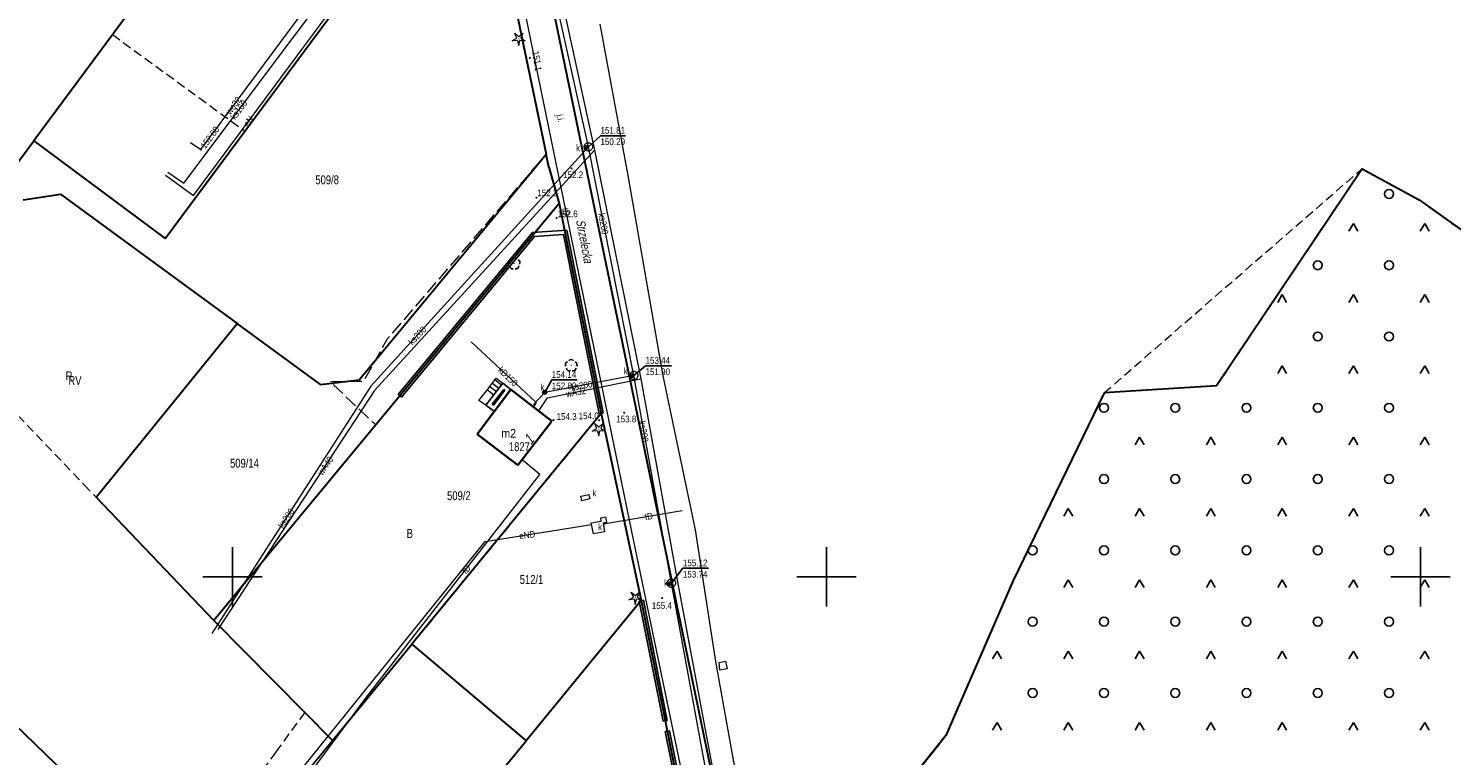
# Model space of a CAD drawing. Header units: metres. Extents: x 5548743 to 5556416, y 5707500 to 5714000.
# Tile 131 of 203: x 5554466 to 5554705, y 5709970 to 5710092. Entities that reach past the tile are written whole.
import ezdxf
from ezdxf.enums import TextEntityAlignment as Align

# ---------------------------------------------------------------- set-up
doc = ezdxf.new("R2010")
doc.units = ezdxf.units.M
doc.header["$MEASUREMENT"] = 0
for name, pattern in [('1.5_0.75', [2.25, 1.5, -0.75]), ('2.25_0.75', [3, 2.25, -0.75]), ('219-1000', [0])]:
    doc.linetypes.add(name, pattern=pattern)
doc.layers.get('0').update_dxf_attribs({"color": 2, "linetype": 'CONTINUOUS', "lineweight": 5})
for name, color, linetype in [('209-oznaczenie konturu klasyfikacyjnego', 7, 'CONTINUOUS'), ('210-oznaczenie konturu użytku gruntowego', 7, 'CONTINUOUS'), ('211-numer działki ewidencyjnej', 7, 'CONTINUOUS'), ('217-kontur klasyfikacyjny', 7, 'CONTINUOUS'), ('218-kontur użytku gruntowego', 7, 'CONTINUOUS'), ('219-działka ewidencyjna', 7, 'CONTINUOUS'), ('238-Punkt adresowy budynku', 7, 'CONTINUOUS'), ('312-budynek ewidencyjny', 7, 'CONTINUOUS'), ('312-oznaczenie budynku ewidencyjnego', 7, 'CONTINUOUS'), ('312-oznaczenie budynku ewidencyjnego-Atr117', 7, 'CONTINUOUS'), ('352-schody', 7, 'CONTINUOUS'), ('994-Nazwa ulicy', 7, 'CONTINUOUS'), ('drzewo iglaste', 7, 'CONTINUOUS'), ('drzewo liściaste', 7, 'CONTINUOUS'), ('jezdnia', 7, 'CONTINUOUS'), ('jezdnia-Atr17', 7, 'CONTINUOUS'), ('ogrodzenie trwałe', 7, 'CONTINUOUS'), ('pikieta naturalna', 7, 'CONTINUOUS'), ('pikieta naturalna-Atr2', 7, 'CONTINUOUS'), ('przewód elektroenergetyczny podziemny', 7, 'CONTINUOUS'), ('przewód elektroenergetyczny podziemny-Atr1', 7, 'CONTINUOUS'), ('przewód kanalizacyjny', 7, 'CONTINUOUS'), ('przewód kanalizacyjny-Atr1', 7, 'CONTINUOUS'), ('przewód telekomunikacyjny podziemny', 7, 'CONTINUOUS'), ('przewód telekomunikacyjny podziemny-Atr1', 7, 'CONTINUOUS'), ('przewód wodociągowy', 7, 'CONTINUOUS'), ('przewód wodociągowy-Atr1', 7, 'CONTINUOUS'), ('rzedna', 7, 'CONTINUOUS'), ('rzedna-Atr2', 7, 'CONTINUOUS'), ('rzedna-Atr3', 7, 'CONTINUOUS'), ('studnia kanalizacyjna', 7, 'CONTINUOUS'), ('teren zalesiony', 7, 'CONTINUOUS'), ('weranda lub ganek', 7, 'CONTINUOUS'), ('Wstawianie ramki sekcyjnej z opisem', 7, 'CONTINUOUS'), ('właz do komory lub kanału', 7, 'CONTINUOUS'), ('właz do komory lub kanału-Atr17', 7, 'CONTINUOUS'), ('zasuwa lub zawór', 7, 'CONTINUOUS'), ('zasuwa lub zawór-Atr17', 7, 'CONTINUOUS'), ('ściana oporowa (linia)', 7, 'CONTINUOUS')]:
    doc.layers.add(name, color=color, linetype=linetype)
doc.styles.get("Standard").update_dxf_attribs({"font": 'Working1250', "width": 0.75})
doc.linetypes.add('902-1000', pattern='A,5,0,[1,ksztalty.shx,S=1,R=0,X=0,Y=0],5', length=10)
doc.linetypes.add('otdn_1000', pattern='A,7,0,[21,ksztalty.shx,S=0.7,R=0,X=0,Y=0]', length=7)

# ---------------------------------------------------------------- blocks, each defined once
blk = doc.blocks.new('OTZK3')
at = {"color": 0, "linetype": 'Continuous'}
for p, q in [((-0.75, -0.433), (0, 0.866)), ((0, 0.866), (0.75, -0.433))]:
    blk.add_line(p, q, dxfattribs=at)
blk = doc.blocks.new('OTZK1')
at = {"color": 0, "linetype": 'Continuous'}
blk.add_circle((0, 0), 0.75, dxfattribs=at)
blk = doc.blocks.new('PW01')
at = {"linetype": 'Continuous', "lineweight": 13}
h = blk.add_hatch(color=0, dxfattribs=at)
edge = h.paths.add_edge_path()
edge.add_arc((0, 0), 0.18, 0, 360)
blk = doc.blocks.new('US25')
at = {"linetype": 'Continuous', "lineweight": 13}
h = blk.add_hatch(color=0, dxfattribs=at)
edge = h.paths.add_edge_path()
edge.add_arc((0, 0), 0.4, 0, 360)
blk = doc.blocks.new('OP021')
at = {"linetype": 'Continuous', "lineweight": 13}
h = blk.add_hatch(color=0, dxfattribs=at)
edge = h.paths.add_edge_path()
edge.add_arc((0, 0), 0.1, 0, 360)
at = {"color": 0, "linetype": 'Continuous', "lineweight": -3}
for centre, start, end in [((-0.476, 0.154), 110.388, 213.756), ((0, 0.5), 38.316, 141.684), ((0.476, 0.154), 326.244, 69.612), ((-0.294, -0.404), 182.272, 285.64), ((0.294, -0.404), 254.36, 357.728), ((0.294, -0.404), 254.36, 357.728)]:
    blk.add_arc(centre, 0.5, start, end, dxfattribs=at)
blk = doc.blocks.new('OP011')
at = {"linetype": 'Continuous', "lineweight": 13}
h = blk.add_hatch(color=0, dxfattribs=at)
edge = h.paths.add_edge_path()
edge.add_arc((0, 0), 0.1, 0, 360)
at = {"color": 0, "linetype": 'Continuous', "lineweight": 13}
for p, q in [((-1.099, -0.357), (-0.324, 0.105)), ((-0.324, 0.105), (-0.679, 0.935)), ((-0.679, 0.935), (0, 0.341)), ((0, 0.341), (0.679, 0.935)), ((0.679, 0.935), (0.324, 0.105)), ((0.324, 0.105), (1.099, -0.357)), ((-0.2, -0.275), (-1.099, -0.357)), ((-0.2, -0.275), (0, -1.155)), ((0, -1.155), (0.2, -0.275)), ((1.099, -0.357), (0.2, -0.275))]:
    blk.add_line(p, q, dxfattribs=at)
blk = doc.blocks.new('US15')
at = {"color": 0, "linetype": 'Continuous', "lineweight": 13}
blk.add_circle((0, 0), 0.35, dxfattribs=at)
blk = doc.blocks.new('RAMKA1000K')
at = {"color": 0}
for p, q in [((95, 500), (105, 500)), ((100, 495), (100, 500)), ((195, 500), (205, 500)), ((200, 495), (200, 500)), ((295, 500), (305, 500)), ((300, 495), (300, 500)), ((100, 0), (100, 5)), ((200, 0), (200, 5)), ((300, 0), (300, 5)), ((95, 0), (105, 0)), ((195, 0), (205, 0)), ((295, 0), (305, 0))]:
    blk.add_line(p, q, dxfattribs=at)

msp = doc.modelspace()

# ---------------------------------------------------------------- linework, layer by layer
at = {"layer": '217-kontur klasyfikacyjny', "color": 3, "linetype": '1.5_0.75', "lineweight": 18, "flags": 128}
for points in [[(5554532.17, 5710200.74), (5554587.61, 5709933.44)], [(5554502.14, 5710121.39), (5554479.8, 5710091.27)], [(5554552.8, 5710071.15), (5554542.23, 5710121.82)], [(5554479.8, 5710091.27), (5554502.09, 5710075)], [(5554502.09, 5710075), (5554488.69, 5710056.93)], [(5554466.53, 5710073.37), (5554423.13, 5710014.84)], [(5554488.69, 5710056.93), (5554466.53, 5710073.37)], [(5554553.26, 5710068.93), (5554552.8, 5710071.15)], [(5554555.01, 5710062.85), (5554553.26, 5710068.93)], [(5554646.75, 5710030.96), (5554690.15, 5710068.69)], [(5554690.15, 5710068.69), (5554665.63, 5710032.12)], [(5554690.15, 5710068.69), (5554699.74, 5710063.47)], [(5554699.74, 5710063.47), (5554690.15, 5710068.69)], [(5554496.83, 5709992.67), (5554555.01, 5710062.85)], [(5554699.74, 5710063.47), (5554720.52, 5710048.63)], [(5554720.52, 5710048.63), (5554699.74, 5710063.47)], [(5554665.63, 5710032.12), (5554646.75, 5710030.96)], [(5554631.41, 5709999.4), (5554646.75, 5710030.96)], [(5554646.75, 5710030.96), (5554631.41, 5709999.4)], [(5554462.32, 5710028.78), (5554475.03, 5710015.49)], [(5554562.08, 5710027.51), (5554530.18, 5709988.64)], [(5554568.82, 5709995.99), (5554562.08, 5710027.51)], [(5554475.03, 5710015.49), (5554477.02, 5710013.4)], [(5554477.02, 5710013.4), (5554496.83, 5709992.67)], [(5554620.1, 5709973.26), (5554631.41, 5709999.4)], [(5554631.41, 5709999.4), (5554620.1, 5709973.26)], [(5554577.11, 5709954.42), (5554568.82, 5709995.99)], [(5554530.18, 5709988.64), (5554516.86, 5709972.42)], [(5554516.86, 5709972.42), (5554514.33, 5709969.33)], [(5554589.33, 5709934.72), (5554620.1, 5709973.26)], [(5554620.1, 5709973.26), (5554589.33, 5709934.72)]]:
    msp.add_lwpolyline(points, dxfattribs=at)
at = {"layer": '218-kontur użytku gruntowego', "color": 70, "linetype": '1.5_0.75', "lineweight": 18, "flags": 128}
for points in [[(5554532.17, 5710200.74), (5554587.61, 5709933.44)], [(5554587.61, 5709933.44), (5554532.17, 5710200.74)], [(5554502.14, 5710121.39), (5554479.8, 5710091.27)], [(5554542.23, 5710121.82), (5554552.8, 5710071.15)], [(5554552.8, 5710071.15), (5554542.23, 5710121.82)], [(5554479.8, 5710091.27), (5554502.09, 5710075)], [(5554502.09, 5710075), (5554488.69, 5710056.93)], [(5554466.53, 5710073.37), (5554423.13, 5710014.84)], [(5554488.69, 5710056.93), (5554466.53, 5710073.37)], [(5554552.8, 5710071.15), (5554553.26, 5710068.93)], [(5554553.26, 5710068.93), (5554552.8, 5710071.15)], [(5554553.26, 5710068.93), (5554555.01, 5710062.85)], [(5554555.01, 5710062.85), (5554553.26, 5710068.93)], [(5554646.75, 5710030.96), (5554690.15, 5710068.69)], [(5554690.15, 5710068.69), (5554665.63, 5710032.12)], [(5554690.15, 5710068.69), (5554699.74, 5710063.47)], [(5554699.74, 5710063.47), (5554690.15, 5710068.69)], [(5554555.01, 5710062.85), (5554496.83, 5709992.67)], [(5554496.83, 5709992.67), (5554555.01, 5710062.85)], [(5554562.08, 5710027.51), (5554555.01, 5710062.85)], [(5554555.01, 5710062.85), (5554562.08, 5710027.51)], [(5554699.74, 5710063.47), (5554720.52, 5710048.63)], [(5554720.52, 5710048.63), (5554699.74, 5710063.47)], [(5554665.63, 5710032.12), (5554646.75, 5710030.96)], [(5554631.41, 5709999.4), (5554646.75, 5710030.96)], [(5554646.75, 5710030.96), (5554631.41, 5709999.4)], [(5554462.32, 5710028.78), (5554475.03, 5710015.49)], [(5554562.08, 5710027.51), (5554530.18, 5709988.64)], [(5554530.18, 5709988.64), (5554562.08, 5710027.51)], [(5554568.82, 5709995.99), (5554562.08, 5710027.51)], [(5554562.08, 5710027.51), (5554568.82, 5709995.99)], [(5554475.03, 5710015.49), (5554477.02, 5710013.4)], [(5554477.02, 5710013.4), (5554496.83, 5709992.67)], [(5554620.1, 5709973.26), (5554631.41, 5709999.4)], [(5554631.41, 5709999.4), (5554620.1, 5709973.26)], [(5554577.11, 5709954.42), (5554568.82, 5709995.99)], [(5554568.82, 5709995.99), (5554577.11, 5709954.42)], [(5554496.83, 5709992.67), (5554512.16, 5709977.17)], [(5554491.04, 5709948.35), (5554448.97, 5709989.02)], [(5554530.18, 5709988.64), (5554516.86, 5709972.42)], [(5554516.86, 5709972.42), (5554530.18, 5709988.64)], [(5554512.16, 5709977.17), (5554507.27, 5709970.5)], [(5554512.16, 5709977.17), (5554516.86, 5709972.42)], [(5554516.86, 5709972.42), (5554512.16, 5709977.17)], [(5554516.86, 5709972.42), (5554514.33, 5709969.33)], [(5554514.33, 5709969.33), (5554516.86, 5709972.42)], [(5554589.33, 5709934.72), (5554620.1, 5709973.26)], [(5554620.1, 5709973.26), (5554589.33, 5709934.72)], [(5554507.27, 5709970.5), (5554496.73, 5709956.11)]]:
    msp.add_lwpolyline(points, dxfattribs=at)
at = {"layer": '219-działka ewidencyjna', "color": 94, "linetype": '219-1000', "lineweight": 30, "flags": 128}
for points in [[(5554532.17, 5710200.74), (5554587.61, 5709933.44)], [(5554488.69, 5710056.93), (5554541.09, 5710127.59)], [(5554502.14, 5710121.39), (5554466.53, 5710073.37)], [(5554542.23, 5710121.82), (5554552.8, 5710071.15)], [(5554423.13, 5710014.84), (5554466.53, 5710073.37)], [(5554466.53, 5710073.37), (5554488.69, 5710056.93)], [(5554521.33, 5710033.18), (5554552.8, 5710071.15)], [(5554553.26, 5710068.93), (5554552.8, 5710071.15)], [(5554553.26, 5710068.93), (5554555.01, 5710062.85)], [(5554690.15, 5710068.69), (5554665.63, 5710032.12)], [(5554690.15, 5710068.69), (5554699.74, 5710063.47)], [(5554464.77, 5710063.44), (5554471.07, 5710064.39)], [(5554471.07, 5710064.39), (5554500.77, 5710042.66)], [(5554555.01, 5710062.85), (5554496.83, 5709992.67)], [(5554555.01, 5710062.85), (5554562.08, 5710027.51)], [(5554699.74, 5710063.47), (5554720.52, 5710048.63)], [(5554477.02, 5710013.4), (5554500.77, 5710042.66)], [(5554514.82, 5710032.38), (5554500.77, 5710042.66)], [(5554514.82, 5710032.38), (5554521.33, 5710033.18)], [(5554665.63, 5710032.12), (5554646.75, 5710030.96)], [(5554646.75, 5710030.96), (5554631.41, 5709999.4)], [(5554562.08, 5710027.51), (5554530.18, 5709988.64)], [(5554562.08, 5710027.51), (5554568.82, 5709995.99)], [(5554496.83, 5709992.67), (5554477.02, 5710013.4)], [(5554631.41, 5709999.4), (5554620.1, 5709973.26)], [(5554440.67, 5709997.04), (5554491.04, 5709948.35)], [(5554568.82, 5709995.99), (5554549.44, 5709972.41)], [(5554568.82, 5709995.99), (5554577.11, 5709954.42)], [(5554496.83, 5709992.67), (5554512.16, 5709977.17)], [(5554516.86, 5709972.42), (5554530.18, 5709988.64)], [(5554530.18, 5709988.64), (5554549.44, 5709972.41)], [(5554512.16, 5709977.17), (5554516.86, 5709972.42)], [(5554532.17, 5709951.42), (5554549.44, 5709972.41)], [(5554620.1, 5709973.26), (5554589.33, 5709934.72)]]:
    msp.add_lwpolyline(points, dxfattribs=at)
at = {"layer": '312-budynek ewidencyjny', "color": 252, "linetype": 'Continuous', "lineweight": 35, "flags": 128}
for points in [[(5554541.18, 5710024.03), (5554546.88, 5710031.55)], [(5554546.88, 5710031.55), (5554553.75, 5710026.22)], [(5554553.75, 5710026.22), (5554548.02, 5710018.79)], [(5554548.02, 5710018.79), (5554541.18, 5710024.03)]]:
    msp.add_lwpolyline(points, dxfattribs=at)
at = {"layer": '352-schody', "color": 252, "linetype": 'Continuous', "lineweight": 18, "flags": 128}
msp.add_lwpolyline([(5554545.52, 5710032.58), (5554542.62, 5710028.9), (5554541.48, 5710029.69), (5554542.81, 5710031.37), (5554544.41, 5710033.42)], close=True, dxfattribs=at)
msp.add_lwpolyline([(5554545.52, 5710032.58), (5554542.62, 5710028.9), (5554541.48, 5710029.69), (5554542.81, 5710031.37), (5554544.41, 5710033.42)], close=True, dxfattribs=at)
for points in [[(5554542.903, 5710031.489), (5554543.991, 5710030.639)], [(5554543.333, 5710032.04), (5554544.424, 5710031.189)], [(5554543.764, 5710032.592), (5554544.857, 5710031.739)], [(5554544.195, 5710033.144), (5554545.291, 5710032.289)]]:
    msp.add_lwpolyline(points, dxfattribs=at)
at = {"layer": 'jezdnia', "color": 252, "linetype": '2.25_0.75', "lineweight": 18, "flags": 128}
msp.add_lwpolyline([(5554518.76, 5710223.87), (5554521.6, 5710222.12), (5554529.67, 5710185.36), (5554532.07, 5710173.24), (5554541.09, 5710127.59), (5554542.23, 5710121.82), (5554552.8, 5710071.15), (5554525.98, 5710039.94), (5554522.04, 5710032.88), (5554516.44, 5710032.84), (5554524.1, 5710025.56), (5554528.18, 5710030.48), (5554555.01, 5710062.85), (5554562.08, 5710027.51), (5554568.82, 5709995.99), (5554577.11, 5709954.42), (5554585.13, 5709904.29), (5554584.06, 5709902.02), (5554589.38, 5709891.95), (5554595.06, 5709860.51), (5554596.13, 5709846.92), (5554596.83, 5709836.02), (5554596.39, 5709834.67), (5554600.82, 5709833.67), (5554601.33, 5709835.53), (5554601.87, 5709841.6), (5554600.75, 5709853.66), (5554597.18, 5709880.66), (5554594.16, 5709899.87), (5554587.61, 5709933.44), (5554532.17, 5710200.74), (5554527.04, 5710225.37), (5554527.67, 5710241.31), (5554520.14, 5710230.02)], close=True, dxfattribs=at)
at = {"layer": 'ogrodzenie trwałe', "color": 252, "linetype": '902-1000', "lineweight": 25, "flags": 128}
for points in [[(5554562.08, 5710027.51), (5554530.18, 5709988.64), (5554516.86, 5709972.42), (5554493.95, 5709944.49)], [(5554568.82, 5709995.99), (5554549.44, 5709972.41)]]:
    msp.add_lwpolyline(points, dxfattribs=at)
at = {"layer": 'przewód elektroenergetyczny podziemny', "color": 1, "linetype": 'Continuous', "lineweight": 18, "flags": 128}
for points in [[(5554488.74, 5710067.6), (5554493.46, 5710064.18), (5554537.54, 5710123.65), (5554535.96, 5710131.96), (5554538.89, 5710135.94), (5554531.81, 5710171.94), (5554532.14, 5710173.52)], [(5554492.08, 5709948.22), (5554495.78, 5709948.78), (5554507.5, 5709962.5), (5554542.55, 5710005.94), (5554560.43, 5710008.83)]]:
    msp.add_lwpolyline(points, dxfattribs=at)
at = {"layer": 'przewód kanalizacyjny', "color": 34, "linetype": 'Continuous', "lineweight": 18, "flags": 128}
for points in [[(5554559.91, 5710072.36), (5554546.91, 5710131.1), (5554535.32, 5710190.24), (5554544.93, 5710247.75), (5554541.33, 5710294.39), (5554552.25, 5710335.5), (5554559.16, 5710344.53)], [(5554489.13, 5710068.11), (5554491.79, 5710066.25), (5554538.71, 5710128.77), (5554546.91, 5710131.1)], [(5554559.91, 5710072.36), (5554523.29, 5710032.07), (5554496.51, 5709990.48)], [(5554567.56, 5710033.89), (5554559.91, 5710072.36)], [(5554540.16, 5710039.54), (5554551.14, 5710029.33), (5554550.65, 5710028.62)], [(5554567.56, 5710033.89), (5554552.55, 5710031.04), (5554550.67, 5710029.03)], [(5554580.93, 5709960.75), (5554573.89, 5709998.92), (5554567.56, 5710033.89)]]:
    msp.add_lwpolyline(points, dxfattribs=at)
at = {"layer": 'przewód telekomunikacyjny podziemny', "color": 30, "linetype": 'Continuous', "lineweight": 18, "flags": 128}
for points in [[(5554612.33, 5709652.7), (5554608.09, 5709677.24), (5554601.4, 5709713.31), (5554591.52, 5709767.07), (5554590.57, 5709774.29), (5554594.15, 5709805.61), (5554597.07, 5709816.32), (5554595.51, 5709860.42), (5554588.57, 5709899.37), (5554583.88, 5709927.66), (5554581.23, 5709940.2), (5554567.22, 5710007.64), (5554545.1, 5710115.29), (5554520.89, 5710233.39)], [(5554598.17, 5709789.69), (5554598.05, 5709806.09), (5554599.58, 5709822.05), (5554604.54, 5709834.56), (5554604.87, 5709838.07), (5554603.23, 5709855.01), (5554601.63, 5709865.79), (5554600.6, 5709871.3), (5554596.71, 5709886.45), (5554595.02, 5709896.73), (5554594.93, 5709900.18), (5554594.45, 5709907.05), (5554591.24, 5709930.28), (5554587.75, 5709950.09), (5554581.37, 5709985.72), (5554577.95, 5710007.92), (5554572.52, 5710033.85), (5554566.61, 5710067.53), (5554561.87, 5710093.04)], [(5554505.14, 5709940.24), (5554502.81, 5709942.62), (5554499.62, 5709948.76), (5554522.57, 5709979.75), (5554530.94, 5709990.54), (5554551.76, 5710017.21), (5554548.73, 5710019.73)], [(5554562.44, 5710008.94), (5554575.7, 5710011.14)]]:
    msp.add_lwpolyline(points, dxfattribs=at)
at = {"layer": 'przewód wodociągowy', "color": 5, "linetype": 'Continuous', "lineweight": 18, "flags": 128}
for points in [[(5554526.95, 5710247.4), (5554527.48, 5710246.88), (5554530.59, 5710246.07), (5554529.23, 5710228.24), (5554535.52, 5710194.4), (5554536.28, 5710190.34), (5554539, 5710178.18), (5554547.62, 5710133.14), (5554548.03, 5710131.14), (5554560.91, 5710071.81), (5554568.73, 5710033.33), (5554574.93, 5709999.17), (5554582.21, 5709960.22)], [(5554492.94, 5710073.13), (5554494.68, 5710071.91), (5554538.84, 5710131.41), (5554547.18, 5710133.04), (5554547.62, 5710133.14)], [(5554560.91, 5710071.81), (5554523.92, 5710031.37), (5554497.55, 5709991.15)], [(5554551.54, 5710027.94), (5554553.02, 5710030.12), (5554568.73, 5710033.33)]]:
    msp.add_lwpolyline(points, dxfattribs=at)
at = {"layer": 'rzedna-Atr2', "color": 252, "flags": 128}
for points in [[(5554559.91, 5710072.36), (5554561.94, 5710074.24), (5554566.167, 5710074.24)], [(5554567.56, 5710033.89), (5554569.52, 5710035.51), (5554573.898, 5710035.51)], [(5554552.55, 5710031.04), (5554553.74, 5710033.14), (5554558.015, 5710033.14)], [(5554573.89, 5709998.92), (5554575.81, 5710001.43), (5554580.14, 5710001.43)]]:
    msp.add_lwpolyline(points, dxfattribs=at)
at = {"layer": 'studnia kanalizacyjna', "color": 34, "linetype": 'Continuous', "lineweight": 18, "flags": 128}
for points in [[(5554560.61, 5710072.38), (5554560.59, 5710072.23), (5554560.55, 5710072.1), (5554560.49, 5710071.96), (5554560.39, 5710071.85), (5554560.27, 5710071.76), (5554560.14, 5710071.7), (5554559.99, 5710071.66), (5554559.85, 5710071.66), (5554559.7, 5710071.69), (5554559.57, 5710071.74), (5554559.45, 5710071.83), (5554559.35, 5710071.94), (5554559.27, 5710072.07), (5554559.23, 5710072.2), (5554559.21, 5710072.35), (5554559.22, 5710072.5), (5554559.26, 5710072.63), (5554559.33, 5710072.76), (5554559.42, 5710072.87), (5554559.54, 5710072.96), (5554559.67, 5710073.03), (5554559.82, 5710073.06), (5554559.96, 5710073.06), (5554560.11, 5710073.04), (5554560.24, 5710072.98), (5554560.36, 5710072.89), (5554560.47, 5710072.78), (5554560.54, 5710072.66), (5554560.58, 5710072.53)], [(5554568.26, 5710033.91), (5554568.24, 5710033.76), (5554568.2, 5710033.63), (5554568.14, 5710033.49), (5554568.04, 5710033.38), (5554567.92, 5710033.29), (5554567.79, 5710033.23), (5554567.64, 5710033.19), (5554567.5, 5710033.19), (5554567.35, 5710033.22), (5554567.22, 5710033.27), (5554567.1, 5710033.36), (5554567, 5710033.47), (5554566.92, 5710033.6), (5554566.88, 5710033.73), (5554566.86, 5710033.88), (5554566.87, 5710034.03), (5554566.91, 5710034.16), (5554566.98, 5710034.29), (5554567.08, 5710034.4), (5554567.19, 5710034.49), (5554567.32, 5710034.56), (5554567.47, 5710034.59), (5554567.61, 5710034.59), (5554567.76, 5710034.57), (5554567.89, 5710034.51), (5554568.02, 5710034.42), (5554568.12, 5710034.31), (5554568.19, 5710034.19), (5554568.23, 5710034.06)], [(5554574.59, 5709998.94), (5554574.57, 5709998.79), (5554574.54, 5709998.66), (5554574.47, 5709998.53), (5554574.37, 5709998.41), (5554574.25, 5709998.32), (5554574.13, 5709998.26), (5554573.98, 5709998.22), (5554573.84, 5709998.22), (5554573.69, 5709998.25), (5554573.55, 5709998.3), (5554573.43, 5709998.39), (5554573.33, 5709998.5), (5554573.26, 5709998.63), (5554573.21, 5709998.76), (5554573.19, 5709998.91), (5554573.21, 5709999.06), (5554573.24, 5709999.19), (5554573.31, 5709999.32), (5554573.41, 5709999.43), (5554573.53, 5709999.52), (5554573.65, 5709999.59), (5554573.8, 5709999.62), (5554573.94, 5709999.62), (5554574.09, 5709999.6), (5554574.23, 5709999.54), (5554574.35, 5709999.45), (5554574.45, 5709999.35), (5554574.52, 5709999.22), (5554574.57, 5709999.09)]]:
    msp.add_lwpolyline(points, close=True, dxfattribs=at)
at = {"layer": 'teren zalesiony', "color": 3, "linetype": '1.5_0.75', "lineweight": 18, "flags": 128}
msp.add_lwpolyline([(5554646.75, 5710030.96), (5554631.41, 5709999.4), (5554620.1, 5709973.26), (5554589.33, 5709934.72), (5554587.61, 5709933.44), (5554594.16, 5709899.87), (5554597.18, 5709880.66), (5554600.75, 5709853.66), (5554601.87, 5709841.6), (5554600.83, 5709833.67), (5554609.41, 5709831.74), (5554683.05, 5709909.04), (5554737.72, 5709964.73), (5554740.25, 5709965.53), (5554754.31, 5709951.55), (5554731.46, 5709929.71), (5554732.93, 5709928.29), (5554785.88, 5709876.97), (5554835.36, 5709826.01), (5554655.72, 5709669.02), (5554652.25, 5709666.2), (5554645.33, 5709660.68), (5554643.49, 5709659.37), (5554641.5, 5709658.27), (5554640.83, 5709653.15), (5554658.56, 5709655.45), (5554667.79, 5709656.98), (5554668.62, 5709656.71), (5554673.6, 5709657.35), (5554676.27, 5709657.16), (5554679.4, 5709656.46), (5554682.71, 5709655.25), (5554691.01, 5709651.36), (5554698.35, 5709647.53), (5554702.25, 5709646.33), (5554879.17, 5709626.54), (5555002.58, 5709615.56), (5555004.95, 5709615.36), (5555014.54, 5709672.97), (5555015.93, 5709687.57), (5555019.02, 5709718.19), (5555025.07, 5709756.22), (5555029.3, 5709783.51), (5555033.45, 5709819.83), (5554959.16, 5709842.11), (5554961.26, 5709844.93), (5554958.49, 5709850.61), (5554879.57, 5709892.41), (5554851.98, 5709938.98), (5554810.26, 5709976.36), (5554791.37, 5709993.77), (5554762.17, 5710013.83), (5554727.95, 5710042.33), (5554720.52, 5710048.63), (5554699.74, 5710063.47), (5554690.15, 5710068.69), (5554665.63, 5710032.12)], close=True, dxfattribs=at)
at = {"layer": 'weranda lub ganek', "color": 252, "linetype": 'Continuous'}
for p, q in [((5554542.62, 5710028.9), (5554545.52, 5710032.58)), ((5554543.696, 5710029.053), (5554545.654, 5710031.538)), ((5554545.83, 5710031.404), (5554543.931, 5710028.885)), ((5554546.88, 5710031.55), (5554544.09, 5710027.85)), ((5554545.52, 5710032.58), (5554546.88, 5710031.55)), ((5554545.654, 5710031.538), (5554545.83, 5710031.404)), ((5554543.931, 5710028.885), (5554543.696, 5710029.053)), ((5554544.09, 5710027.85), (5554542.62, 5710028.9))]:
    msp.add_line(p, q, dxfattribs=at)
at = {"layer": 'właz do komory lub kanału', "color": 252, "linetype": 'Continuous', "lineweight": 18, "flags": 128}
for points in [[(5554558.63, 5710013.57), (5554559.97, 5710013.87), (5554560.14, 5710013.11), (5554558.8, 5710012.81)], [(5554560.38, 5710009.07), (5554562.05, 5710009.34), (5554561.98, 5710009.91), (5554562.81, 5710010.08), (5554562.93, 5710009.13), (5554562.42, 5710009.04), (5554562.64, 5710007.57), (5554560.76, 5710007.22)], [(5554581.93, 5709985.55), (5554582.98, 5709985.79), (5554583.25, 5709984.53), (5554582.02, 5709984.31)]]:
    msp.add_lwpolyline(points, close=True, dxfattribs=at)
at = {"layer": 'ściana oporowa (linia)', "color": 252, "linetype": 'otdn_1000'}
for p, q in [((5554550.518, 5710057.98), (5554527.91, 5710030.703)), ((5554556.273, 5710058.328), (5554550.518, 5710057.98)), ((5554562.423, 5710027.579), (5554556.273, 5710058.328)), ((5554573.193, 5709975.828), (5554569.163, 5709996.058)), ((5554577.453, 5709954.489), (5554573.543, 5709974.099))]:
    msp.add_line(p, q, dxfattribs=at)
at = {"layer": 'ściana oporowa (linia)', "color": 252}
for p, q in [((5554550.862, 5710057.3), (5554528.45, 5710030.257)), ((5554555.707, 5710057.592), (5554550.862, 5710057.3)), ((5554561.737, 5710027.441), (5554555.707, 5710057.592)), ((5554572.507, 5709975.692), (5554568.477, 5709995.922)), ((5554576.767, 5709954.351), (5554572.857, 5709973.961))]:
    msp.add_line(p, q, dxfattribs=at)
at = {"layer": 'ściana oporowa (linia)', "color": 252, "linetype": 'Continuous'}
for p, q in [((5554528.18, 5710030.48), (5554527.91, 5710030.703)), ((5554528.45, 5710030.257), (5554528.18, 5710030.48)), ((5554561.737, 5710027.441), (5554562.08, 5710027.51)), ((5554562.08, 5710027.51), (5554562.423, 5710027.579)), ((5554568.477, 5709995.922), (5554568.82, 5709995.99)), ((5554568.82, 5709995.99), (5554569.163, 5709996.058)), ((5554572.507, 5709975.692), (5554572.85, 5709975.76)), ((5554572.85, 5709975.76), (5554573.193, 5709975.828)), ((5554572.857, 5709973.961), (5554573.2, 5709974.03)), ((5554573.2, 5709974.03), (5554573.543, 5709974.099))]:
    msp.add_line(p, q, dxfattribs=at)

# ---------------------------------------------------------------- block references
at = {"layer": 'drzewo iglaste', "color": 94, "linetype": 'Continuous', "lineweight": 18}
for p in [(5554548.19, 5710090.56), (5554561.66, 5710024.87), (5554567.81, 5709996.49)]:
    msp.add_blockref('OP011', p, dxfattribs=at)
at = {"layer": 'drzewo liściaste', "color": 3, "linetype": 'Continuous', "lineweight": 18}
for p in [(5554547.42, 5710052.74), (5554557.03, 5710035.56)]:
    msp.add_blockref('OP021', p, dxfattribs=at)
at = {"layer": 'pikieta naturalna', "color": 252, "linetype": 'Continuous', "lineweight": 13}
for p in [(5554550.07, 5710087.33), (5554557.06, 5710068.74), (5554551.16, 5710063.8), (5554554.56, 5710060.4), (5554554.06, 5710026.38), (5554561.72, 5710026.35), (5554565.93, 5710027.62), (5554572.33, 5709996.42)]:
    msp.add_blockref('PW01', p, dxfattribs=at)
at = {"layer": 'rzedna', "color": 5, "linetype": 'Continuous', "lineweight": 18}
msp.add_blockref('PW01', (5554494.68, 5710071.91), dxfattribs=at)
at = {"layer": 'rzedna', "color": 34, "linetype": 'Continuous', "lineweight": 18}
for p in [(5554559.91, 5710072.36), (5554567.56, 5710033.89), (5554552.55, 5710031.04), (5554573.89, 5709998.92)]:
    msp.add_blockref('PW01', p, dxfattribs=at)
at = {"layer": 'studnia kanalizacyjna', "color": 34, "linetype": 'Continuous', "lineweight": 18}
msp.add_blockref('US15', (5554552.55, 5710031.04), dxfattribs=at)
at = {"layer": 'teren zalesiony', "color": 3, "linetype": 'Continuous', "lineweight": 18}
for name, p in [('OTZK1', (5554694.696, 5710064.446)), ('OTZK3', (5554688.696, 5710058.626)), ('OTZK3', (5554700.696, 5710058.626)), ('OTZK1', (5554682.696, 5710052.446)), ('OTZK1', (5554694.696, 5710052.446)), ('OTZK3', (5554676.696, 5710046.626)), ('OTZK3', (5554688.696, 5710046.626)), ('OTZK3', (5554700.696, 5710046.626)), ('OTZK1', (5554682.696, 5710040.446)), ('OTZK1', (5554694.696, 5710040.446)), ('OTZK3', (5554676.696, 5710034.626)), ('OTZK3', (5554688.696, 5710034.626)), ('OTZK3', (5554700.696, 5710034.626)), ('OTZK1', (5554646.696, 5710028.446)), ('OTZK1', (5554658.696, 5710028.446)), ('OTZK1', (5554670.696, 5710028.446)), ('OTZK1', (5554682.696, 5710028.446)), ('OTZK1', (5554694.696, 5710028.446)), ('OTZK3', (5554652.696, 5710022.626)), ('OTZK3', (5554664.696, 5710022.626)), ('OTZK3', (5554676.696, 5710022.626)), ('OTZK3', (5554688.696, 5710022.626)), ('OTZK3', (5554700.696, 5710022.626)), ('OTZK1', (5554646.696, 5710016.446)), ('OTZK1', (5554658.696, 5710016.446)), ('OTZK1', (5554670.696, 5710016.446)), ('OTZK1', (5554682.696, 5710016.446)), ('OTZK1', (5554694.696, 5710016.446)), ('OTZK3', (5554640.696, 5710010.626)), ('OTZK3', (5554652.696, 5710010.626)), ('OTZK3', (5554664.696, 5710010.626)), ('OTZK3', (5554676.696, 5710010.626)), ('OTZK3', (5554688.696, 5710010.626)), ('OTZK3', (5554700.696, 5710010.626)), ('OTZK1', (5554634.696, 5710004.446)), ('OTZK1', (5554646.696, 5710004.446)), ('OTZK1', (5554658.696, 5710004.446)), ('OTZK1', (5554670.696, 5710004.446)), ('OTZK1', (5554682.696, 5710004.446)), ('OTZK1', (5554694.696, 5710004.446)), ('OTZK3', (5554640.696, 5709998.626)), ('OTZK3', (5554652.696, 5709998.626)), ('OTZK3', (5554664.696, 5709998.626)), ('OTZK3', (5554676.696, 5709998.626)), ('OTZK3', (5554688.696, 5709998.626)), ('OTZK3', (5554700.696, 5709998.626)), ('OTZK1', (5554634.696, 5709992.446)), ('OTZK1', (5554646.696, 5709992.446)), ('OTZK1', (5554658.696, 5709992.446)), ('OTZK1', (5554670.696, 5709992.446)), ('OTZK1', (5554682.696, 5709992.446)), ('OTZK1', (5554694.696, 5709992.446)), ('OTZK3', (5554628.696, 5709986.626)), ('OTZK3', (5554640.696, 5709986.626)), ('OTZK3', (5554652.696, 5709986.626)), ('OTZK3', (5554664.696, 5709986.626)), ('OTZK3', (5554676.696, 5709986.626)), ('OTZK3', (5554688.696, 5709986.626)), ('OTZK3', (5554700.696, 5709986.626)), ('OTZK1', (5554634.696, 5709980.446)), ('OTZK1', (5554646.696, 5709980.446)), ('OTZK1', (5554658.696, 5709980.446)), ('OTZK1', (5554670.696, 5709980.446)), ('OTZK1', (5554682.696, 5709980.446)), ('OTZK1', (5554694.696, 5709980.446)), ('OTZK3', (5554628.696, 5709974.626)), ('OTZK3', (5554640.696, 5709974.626)), ('OTZK3', (5554652.696, 5709974.626)), ('OTZK3', (5554664.696, 5709974.626)), ('OTZK3', (5554676.696, 5709974.626)), ('OTZK3', (5554688.696, 5709974.626)), ('OTZK3', (5554700.696, 5709974.626))]:
    msp.add_blockref(name, p, dxfattribs=at)
at = {"layer": 'Wstawianie ramki sekcyjnej z opisem', "color": 8, "linetype": 'Continuous', "lineweight": 5}
for p in [(5554400, 5710000), (5554400, 5710000), (5554400, 5710000), (5554400, 5710000), (5554400, 5709500), (5554400, 5709500), (5554400, 5709500), (5554400, 5709500)]:
    msp.add_blockref('RAMKA1000K', p, dxfattribs=at)
at = {"layer": 'zasuwa lub zawór', "color": 34, "linetype": 'Continuous', "lineweight": 18}
for p in [(5554559.59, 5710072.3), (5554567.24, 5710033.85), (5554552.55, 5710031.04), (5554573.6, 5709998.87)]:
    msp.add_blockref('US25', p, dxfattribs=at)

# ---------------------------------------------------------------- texts
at = {"layer": '209-oznaczenie konturu klasyfikacyjnego', "color": 70, "linetype": 'Continuous', "lineweight": 18, "width": 0.79}
msp.add_text('RV', height=1.5, dxfattribs=at).set_placement((5554472.38, 5710032.29))
at = {"layer": '210-oznaczenie konturu użytku gruntowego', "color": 70, "linetype": 'Continuous', "lineweight": 18, "width": 0.79}
for s, p in [('R', (5554471.92, 5710033.06)), ('B', (5554529.32, 5710006.55))]:
    msp.add_text(s, height=1.5, dxfattribs=at).set_placement(p)
at = {"layer": '211-numer działki ewidencyjnej', "color": 94, "linetype": 'Continuous', "lineweight": 30, "width": 0.79}
for s, p in [('509/8', (5554513.95, 5710067.57)), ('509/14', (5554499.59, 5710019.87))]:
    msp.add_text(s, height=1.5, dxfattribs=at).set_placement(p, align=Align.TOP_LEFT)
for s, p in [('509/2', (5554536.12, 5710012.9)), ('512/1', (5554548.35, 5709998.8))]:
    msp.add_text(s, height=1.5, dxfattribs=at).set_placement(p)
at = {"layer": '238-Punkt adresowy budynku', "color": 252, "linetype": 'Continuous', "lineweight": 18, "oblique": 15, "width": 0.79}
msp.add_text('1', height=1.8, rotation=51.051, dxfattribs=at).set_placement((5554550.57, 5710022.51), align=Align.CENTER)
at = {"layer": '312-oznaczenie budynku ewidencyjnego', "color": 252, "linetype": 'Continuous', "lineweight": 18, "width": 0.79}
msp.add_text('1827', height=1.5, dxfattribs=at).set_placement((5554546.53, 5710022.65), align=Align.TOP_LEFT)
at = {"layer": '312-oznaczenie budynku ewidencyjnego-Atr117', "color": 252, "width": 0.9}
msp.add_text('m2', height=1.5, dxfattribs=at).set_placement((5554546.49, 5710024.15), align=Align.MIDDLE_CENTER)
at = {"layer": '994-Nazwa ulicy', "color": 252, "linetype": 'Continuous', "lineweight": 18, "oblique": 15, "width": 0.79}
msp.add_text('Strzelecka', height=1.5, rotation=-79.074, dxfattribs=at).set_placement((5554558.54, 5710060.17), align=Align.MIDDLE_LEFT)
at = {"layer": 'jezdnia-Atr17', "color": 252, "width": 0.9}
msp.add_text('j.i.', height=1.125, rotation=282.503, dxfattribs=at).set_placement((5554554.52, 5710077.72))
at = {"layer": 'pikieta naturalna-Atr2', "color": 252, "width": 0.9}
msp.add_text('151.1', height=1.125, rotation=279.544, dxfattribs=at).set_placement((5554550.43, 5710088.41))
for s, p in [('152.2', (5554555.64, 5710067.11)), ('152.3', (5554551.32, 5710064.06)), ('152.6', (5554554.73, 5710060.53)), ('154.3', (5554554.55, 5710026.42)), ('154.0', (5554558.26, 5710026.53)), ('153.8', (5554564.59, 5710026)), ('155.4', (5554570.58, 5709994.59))]:
    msp.add_text(s, height=1.125, dxfattribs=at).set_placement(p)
at = {"layer": 'przewód elektroenergetyczny podziemny-Atr1', "color": 1, "width": 0.9}
for s, rotation, p in [('eN', 53.454, (5554502.2, 5710075.97)), ('eND', 7.87, (5554548.27, 5710006.86))]:
    msp.add_text(s, height=1.125, rotation=rotation, dxfattribs=at).set_placement(p, align=Align.MIDDLE_LEFT)
at = {"layer": 'przewód kanalizacyjny-Atr1', "color": 34, "width": 0.9}
for s, rotation, p in [('ks160', 53.112, (5554499.97, 5710077.15)), ('ks200', 279.94, (5554562.12, 5710061.2)), ('ks200', 46.429, (5554529.86, 5710039.3)), ('kD150', 315.784, (5554544.96, 5710035.08)), ('ks200', 9.456, (5554557, 5710031.88)), ('ks200', 278.953, (5554568.94, 5710026.27)), ('ks200', 55.912, (5554508.02, 5710008.35))]:
    msp.add_text(s, height=1.125, rotation=rotation, dxfattribs=at).set_placement(p, align=Align.MIDDLE_LEFT)
at = {"layer": 'przewód telekomunikacyjny podziemny-Atr1', "color": 30, "width": 0.9}
for rotation, p in [(280.301, (5554556.03, 5710062.1)), (8.076, (5554569.42, 5710010.1)), (50.721, (5554538.92, 5710000.76))]:
    msp.add_text('tD', height=1.125, rotation=rotation, dxfattribs=at).set_placement(p, align=Align.MIDDLE_LEFT)
at = {"layer": 'przewód wodociągowy-Atr1', "color": 5, "width": 0.9}
for s, rotation, p in [('wo32', 53.417, (5554499.21, 5710078.02)), ('wA32', 10.238, (5554556.14, 5710030.76)), ('wA40', 55.437, (5554514.68, 5710017.28))]:
    msp.add_text(s, height=1.125, rotation=rotation, dxfattribs=at).set_placement(p, align=Align.MIDDLE_LEFT)
at = {"layer": 'rzedna-Atr2', "color": 5, "width": 0.9}
msp.add_text('152.88', height=1.125, rotation=53.417, dxfattribs=at).set_placement((5554494.96, 5710072.29), align=Align.MIDDLE_LEFT)
at = {"layer": 'rzedna-Atr2', "color": 34, "width": 0.9}
for s, p in [('151.81', (5554561.94, 5710074.251)), ('153.44', (5554569.52, 5710035.521)), ('154.14', (5554553.74, 5710033.151)), ('155.12', (5554575.81, 5710001.441))]:
    msp.add_text(s, height=1.125, dxfattribs=at).set_placement(p, align=Align.BOTTOM_LEFT)
at = {"layer": 'rzedna-Atr3', "color": 34, "width": 0.9}
for s, p in [('150.29', (5554561.94, 5710072.339)), ('151.90', (5554569.52, 5710033.609)), ('152.80', (5554553.74, 5710031.239)), ('153.74', (5554575.81, 5709999.529))]:
    msp.add_text(s, height=1.125, dxfattribs=at).set_placement(p, align=Align.BOTTOM_LEFT)
at = {"layer": 'właz do komory lub kanału-Atr17', "color": 252, "width": 0.9}
for p in [(5554560.6, 5710013.53), (5554561.55, 5710007.81)]:
    msp.add_text('k', height=1.125, dxfattribs=at).set_placement(p)
at = {"layer": 'zasuwa lub zawór-Atr17', "color": 34, "width": 0.9}
for p in [(5554557.83, 5710071.64), (5554565.85, 5710034.07), (5554551.82, 5710031.35), (5554572.64, 5709998.41)]:
    msp.add_text('k', height=1.125, dxfattribs=at).set_placement(p)

doc.saveas('drawing.dxf')
